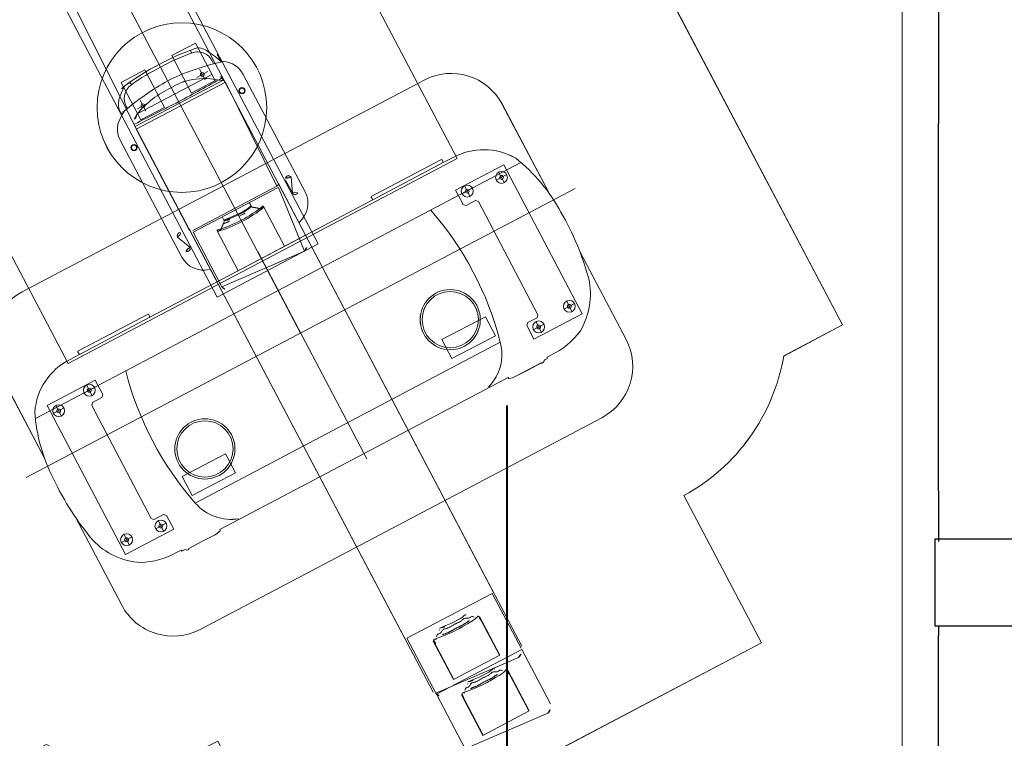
# Model space of a CAD drawing. Header units: millimetres. Extents: x 6612729504 to 6612744462, y 5733542327 to 5733549367.
# Tile 30 of 109: x 6612736187 to 6612736595, y 5733544237 to 5733544535. Entities that reach past the tile are written whole.
import ezdxf

# ---------------------------------------------------------------- set-up
doc = ezdxf.new("R2010")
doc.units = ezdxf.units.MM
doc.header["$MEASUREMENT"] = 0
for name, color, linetype in [('!!!!_SCIANY GRUBE', 7, 'Continuous'), ('_ATECHN-MEBLE', 7, 'Continuous'), ('inw_słupy STAL', 7, 'Continuous')]:
    doc.layers.add(name, color=color, linetype=linetype)

msp = doc.modelspace()

# ---------------------------------------------------------------- linework, layer by layer
at = {"layer": '!!!!_SCIANY GRUBE', "color": 252, "lineweight": 30}
for p, q in [((6612736567.516485, 5733544596.844683), (6612736567.516485, 5733544491.844682)), ((6612736567.516485, 5733544339.844682), (6612736567.516485, 5733544491.844682)), ((6612736567.516485, 5733544339.844682), (6612736567.516485, 5733544318.844682)), ((6612736567.516485, 5733544283.844682), (6612736567.516485, 5733544279.844682)), ((6612736567.516485, 5733544188.844682), (6612736567.516485, 5733544279.844682))]:
    msp.add_line(p, q, dxfattribs=at)
at = {"layer": '!!!!_SCIANY GRUBE', "color": 252, "lineweight": 30, "flags": 128}
msp.add_lwpolyline([(6612736566.016485, 5733544283.844682), (6612736599.016485, 5733544283.844682), (6612736599.016485, 5733544319.844682), (6612736566.016485, 5733544319.844682)], close=True, dxfattribs=at)
msp.add_lwpolyline([(6612736566.016485, 5733544283.844682), (6612736599.016485, 5733544283.844682), (6612736599.016485, 5733544319.844682), (6612736566.016485, 5733544319.844682)], close=True, dxfattribs=at)
at = {"layer": '_ATECHN-MEBLE', "color": 252, "lineweight": 18}
for p, q in [((6612736303.470284, 5733544405.086187), (6612736152.630552, 5733544691.417317)), ((6612736443.267447, 5733544568.959079), (6612736527.843026, 5733544408.413704)), ((6612736417.081892, 5733544464.941422), (6612736189.856599, 5733544345.234892)), ((6612736417.083724, 5733544464.937943), (6612736189.856842, 5733544345.234431)), ((6612736330.919186, 5733544352.983056), (6612736285.704037, 5733544438.809832)), ((6612736330.919532, 5733544352.980722), (6612736285.705523, 5733544438.808098)), ((6612736527.843026, 5733544408.413704), (6612736503.470469, 5733544395.5742)), ((6612736462.170006, 5733544337.791273), (6612736494.24907, 5733544276.897272)), ((6612736494.24907, 5733544276.897272), (6612736397.774149, 5733544226.074118))]:
    msp.add_line(p, q, dxfattribs=at)
at = {"layer": '_ATECHN-MEBLE', "color": 252, "lineweight": 18, "flags": 128}
for points in [[(6612736025.516484, 5733544865.844683), (6612736552.516485, 5733544865.844683), (6612736552.516485, 5733544188.844682), (6612736025.516484, 5733544188.844682)], [(6612736268.10985, 5733544509.542541), (6612736258.339965, 5733544504.395748), (6612736250.186192, 5733544519.873629), (6612736259.956077, 5733544525.02042)], [(6612736268.10985, 5733544509.542541), (6612736258.339965, 5733544504.395748), (6612736250.186192, 5733544519.873629), (6612736259.956077, 5733544525.02042)], [(6612736268.10985, 5733544509.542541), (6612736258.339965, 5733544504.395748), (6612736250.186192, 5733544519.873629), (6612736259.956077, 5733544525.02042)], [(6612736229.158748, 5733544508.796334), (6612736237.312521, 5733544493.318455), (6612736247.082406, 5733544498.465247), (6612736238.928633, 5733544513.943127)], [(6612736229.158748, 5733544508.796334), (6612736237.312521, 5733544493.318455), (6612736247.082406, 5733544498.465247), (6612736238.928633, 5733544513.943127)], [(6612736229.158748, 5733544508.796334), (6612736237.312521, 5733544493.318455), (6612736247.082406, 5733544498.465247), (6612736238.928633, 5733544513.943127)], [(6612736420.041649, 5733544413.00719), (6612736400.072657, 5733544402.48749), (6612736397.097639, 5733544408.134809), (6612736397.483118, 5733544409.37858), (6612736401.347251, 5733544411.414212), (6612736401.73273, 5733544412.657984), (6612736377.063643, 5733544459.486013), (6612736375.819872, 5733544459.871492), (6612736371.95574, 5733544457.835861), (6612736370.711968, 5733544458.22134), (6612736367.58305, 5733544464.160801), (6612736387.552043, 5733544474.680501)], [(6612736420.041649, 5733544413.00719), (6612736400.072657, 5733544402.48749), (6612736397.097639, 5733544408.134809), (6612736397.483118, 5733544409.37858), (6612736401.347251, 5733544411.414212), (6612736401.73273, 5733544412.657984), (6612736377.063643, 5733544459.486013), (6612736375.819872, 5733544459.871492), (6612736371.95574, 5733544457.835861), (6612736370.711968, 5733544458.22134), (6612736367.58305, 5733544464.160801), (6612736387.552043, 5733544474.680501)], [(6612736420.041649, 5733544413.00719), (6612736400.072657, 5733544402.48749), (6612736397.097639, 5733544408.134809), (6612736397.483118, 5733544409.37858), (6612736401.347251, 5733544411.414212), (6612736401.73273, 5733544412.657984), (6612736377.063643, 5733544459.486013), (6612736375.819872, 5733544459.871492), (6612736371.95574, 5733544457.835861), (6612736370.711968, 5733544458.22134), (6612736367.58305, 5733544464.160801), (6612736387.552043, 5733544474.680501)], [(6612736379.965885, 5733544411.835625), (6612736361.988074, 5733544402.364578), (6612736366.131658, 5733544394.499286), (6612736384.109468, 5733544403.970332)], [(6612736379.967012, 5733544411.832639), (6612736361.989077, 5733544402.361831), (6612736366.132555, 5733544394.496484), (6612736384.110491, 5733544403.967291)], [(6612736231.012657, 5733544313.426392), (6612736250.981649, 5733544323.946092), (6612736248.006633, 5733544329.59341), (6612736246.762861, 5733544329.978889), (6612736242.898728, 5733544327.943258), (6612736241.654957, 5733544328.328737), (6612736216.98587, 5733544375.156768), (6612736217.371349, 5733544376.400538), (6612736221.235482, 5733544378.436171), (6612736221.620962, 5733544379.679942), (6612736218.492043, 5733544385.619403), (6612736198.52305, 5733544375.099703)], [(6612736231.012657, 5733544313.426392), (6612736250.981649, 5733544323.946092), (6612736248.006633, 5733544329.59341), (6612736246.762861, 5733544329.978889), (6612736242.898728, 5733544327.943258), (6612736241.654957, 5733544328.328737), (6612736216.98587, 5733544375.156768), (6612736217.371349, 5733544376.400538), (6612736221.235482, 5733544378.436171), (6612736221.620962, 5733544379.679942), (6612736218.492043, 5733544385.619403), (6612736198.52305, 5733544375.099703)], [(6612736231.012657, 5733544313.426392), (6612736250.981649, 5733544323.946092), (6612736248.006633, 5733544329.59341), (6612736246.762861, 5733544329.978889), (6612736242.898728, 5733544327.943258), (6612736241.654957, 5733544328.328737), (6612736216.98587, 5733544375.156768), (6612736217.371349, 5733544376.400538), (6612736221.235482, 5733544378.436171), (6612736221.620962, 5733544379.679942), (6612736218.492043, 5733544385.619403), (6612736198.52305, 5733544375.099703)], [(6612736272.360728, 5733544355.147217), (6612736254.382917, 5733544345.67617), (6612736258.526501, 5733544337.810878), (6612736276.504312, 5733544347.281924)], [(6612736272.361103, 5733544355.14566), (6612736254.383166, 5733544345.674852), (6612736258.526645, 5733544337.809505), (6612736276.504581, 5733544347.280313)]]:
    msp.add_lwpolyline(points, close=True, dxfattribs=at)
for points in [[(6612736107.051344, 5733544777.925919, -0.1590225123), (6612736176.950421, 5733544789.663687, -0.2531049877), (6612736251.557931, 5733544740.295979), (6612736346.728783, 5733544559.648767, -0.232067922), (6612736418.891846, 5733544556.123077), (6612736443.264233, 5733544568.962906), (6612736527.841944, 5733544408.418654), (6612736503.469558, 5733544395.578826, -0.2287950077), (6612736462.169862, 5733544337.795351), (6612736494.249736, 5733544276.901775), (6612736397.77549, 5733544226.07734), (6612736301.301243, 5733544175.252904), (6612736269.22137, 5733544236.14648, -0.2287950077), (6612736198.209551, 5733544234.762149), (6612736173.837164, 5733544221.92232), (6612736089.259452, 5733544382.466572), (6612736113.631839, 5733544395.3064, -0.232067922), (6612736151.533083, 5733544456.816025), (6612736056.366182, 5733544637.465319, -0.2531049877), (6612736057.842016, 5733544726.915154, -0.1590225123)], [(6612736157.139938, 5733544682.857386, 0.0426020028), (6612736142.969589, 5733544673.999241, 0.1499134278), (6612736140.339096, 5733544670.386512, 0.2467592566), (6612736141.571527, 5733544662.347084, 0.0287724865), (6612736141.088362, 5733544661.61607, 0.2583709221), (6612736140.883396, 5733544651.775091), (6612736166.502466, 5733544603.143759, 0.2744598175), (6612736175.344301, 5733544597.720227), (6612736268.98708, 5733544419.963065), (6612736310.702336, 5733544441.938734), (6612736217.059558, 5733544619.695897, 0.2744598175), (6612736217.586985, 5733544630.05517), (6612736191.967915, 5733544678.686503, 0.2583709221), (6612736183.735894, 5733544684.082863, 0.0287724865), (6612736182.859761, 5733544684.097796, 0.2467592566), (6612736176.92642, 5733544689.660777, 0.1499134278), (6612736172.459279, 5733544689.53446, 0.0426020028)], [(6612736157.139938, 5733544682.857386, 0.0426020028), (6612736142.969589, 5733544673.999241, 0.1499134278), (6612736140.339096, 5733544670.386512, 0.2467592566), (6612736141.571527, 5733544662.347084, 0.0287724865), (6612736141.088362, 5733544661.61607, 0.2583709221), (6612736140.883396, 5733544651.775091), (6612736166.502466, 5733544603.143759, 0.2744598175), (6612736175.344301, 5733544597.720227), (6612736268.98708, 5733544419.963065), (6612736310.702336, 5733544441.938734), (6612736217.059558, 5733544619.695897, 0.2744598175), (6612736217.586985, 5733544630.05517), (6612736191.967915, 5733544678.686503, 0.2583709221), (6612736183.735894, 5733544684.082863, 0.0287724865), (6612736182.859761, 5733544684.097796, 0.2467592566), (6612736176.92642, 5733544689.660777, 0.1499134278), (6612736172.459279, 5733544689.53446, 0.0426020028)], [(6612736157.139938, 5733544682.857386, 0.0426020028), (6612736142.969589, 5733544673.999241, 0.1499134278), (6612736140.339096, 5733544670.386512, 0.2467592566), (6612736141.571527, 5733544662.347084, 0.0287724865), (6612736141.088362, 5733544661.61607, 0.2583709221), (6612736140.883396, 5733544651.775091), (6612736166.502466, 5733544603.143759, 0.2744598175), (6612736175.344301, 5733544597.720227), (6612736268.98708, 5733544419.963065), (6612736310.702336, 5733544441.938734), (6612736217.059558, 5733544619.695897, 0.2744598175), (6612736217.586985, 5733544630.05517), (6612736191.967915, 5733544678.686503, 0.2583709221), (6612736183.735894, 5733544684.082863, 0.0287724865), (6612736182.859761, 5733544684.097796, 0.2467592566), (6612736176.92642, 5733544689.660777, 0.1499134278), (6612736172.459279, 5733544689.53446, 0.0426020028)], [(6612736258.92563, 5733544447.527511), (6612736293.659318, 5733544465.825277, 0.4142135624), (6612736294.191013, 5733544467.540824), (6612736272.40661, 5733544508.893011), (6612736235.425679, 5733544489.411394), (6612736257.210083, 5733544448.059206, 0.4142135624)], [(6612736329.758615, 5733544355.174447), (6612736389.461728, 5733544386.627187), (6612736389.665617, 5733544386.270906), (6612736389.746759, 5733544386.220734), (6612736391.236121, 5733544386.544678), (6612736392.290936, 5733544387.100374, 0.412540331), (6612736392.358896, 5733544387.079643), (6612736397.75423, 5733544389.922006, 0.4229145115), (6612736397.776608, 5733544389.990332), (6612736403.131317, 5733544392.811293), (6612736403.264719, 5733544392.772488), (6612736403.345499, 5733544392.63133), (6612736403.455293, 5733544392.610837), (6612736403.91643, 5733544392.853773), (6612736404.160972, 5733544393.14813), (6612736404.319179, 5733544393.658617), (6612736404.563721, 5733544393.952972), (6612736405.635672, 5733544394.517696, 0.416285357), (6612736405.67691, 5733544394.640805), (6612736405.473307, 5733544395.062337), (6612736407.131154, 5733544395.935722, 0.1224251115), (6612736419.290368, 5733544406.044962, 0.189338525), (6612736422.804839, 5733544427.530481, 0.064399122), (6612736411.238078, 5733544455.029763, 0.1064222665), (6612736392.523492, 5733544477.387989, 0.2637495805), (6612736366.651311, 5733544477.704023), (6612736362.518525, 5733544475.592291), (6612736362.053887, 5733544476.785089), (6612736361.769835, 5733544476.891111), (6612736332.720535, 5733544461.587399), (6612736332.647345, 5733544461.293167), (6612736333.368365, 5733544460.235442), (6612736287.219975, 5733544435.923608), (6612736241.071586, 5733544411.611773), (6612736240.606982, 5733544412.804584), (6612736240.322927, 5733544412.910611), (6612736211.273628, 5733544397.606897), (6612736211.200434, 5733544397.312671), (6612736211.921426, 5733544396.254925), (6612736207.842657, 5733544394.040657, 0.2637495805), (6612736193.472295, 5733544372.524098, 0.1064222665), (6612736201.328722, 5733544344.445591, 0.064399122), (6612736217.467361, 5733544319.35486, 0.189338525), (6612736237.174815, 5733544310.103085, 0.1224251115), (6612736252.388487, 5733544314.414393), (6612736254.046335, 5733544315.287779), (6612736254.278849, 5733544314.881477, 0.416285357), (6612736254.403703, 5733544314.845868), (6612736255.475654, 5733544315.410592), (6612736255.856711, 5733544315.445815), (6612736256.367199, 5733544315.287609), (6612736256.748259, 5733544315.322829), (6612736257.209395, 5733544315.565765), (6612736257.254584, 5733544315.667906), (6612736257.183847, 5733544315.814355), (6612736257.227284, 5733544315.946321), (6612736262.581993, 5733544318.767282, 0.4229145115), (6612736262.650999, 5733544318.747099), (6612736268.046333, 5733544321.589461, 0.412540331), (6612736268.067668, 5733544321.657235), (6612736269.122482, 5733544322.212931), (6612736270.231903, 5733544323.258074), (6612736270.236411, 5733544323.353369), (6612736270.057873, 5733544323.723004)], [(6612736329.758615, 5733544355.174447), (6612736389.461728, 5733544386.627187), (6612736389.665617, 5733544386.270906), (6612736389.746759, 5733544386.220734), (6612736391.236121, 5733544386.544678), (6612736392.290936, 5733544387.100374, 0.412540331), (6612736392.358896, 5733544387.079643), (6612736397.75423, 5733544389.922006, 0.4229145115), (6612736397.776608, 5733544389.990332), (6612736403.131317, 5733544392.811293), (6612736403.264719, 5733544392.772488), (6612736403.345499, 5733544392.63133), (6612736403.455293, 5733544392.610837), (6612736403.91643, 5733544392.853773), (6612736404.160972, 5733544393.14813), (6612736404.319179, 5733544393.658617), (6612736404.563721, 5733544393.952972), (6612736405.635672, 5733544394.517696, 0.416285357), (6612736405.67691, 5733544394.640805), (6612736405.473307, 5733544395.062337), (6612736407.131154, 5733544395.935722, 0.1224251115), (6612736419.290368, 5733544406.044962, 0.189338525), (6612736422.804839, 5733544427.530481, 0.064399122), (6612736411.238078, 5733544455.029763, 0.1064222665), (6612736392.523492, 5733544477.387989, 0.2637495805), (6612736366.651311, 5733544477.704023), (6612736362.518525, 5733544475.592291), (6612736362.053887, 5733544476.785089), (6612736361.769835, 5733544476.891111), (6612736332.720535, 5733544461.587399), (6612736332.647345, 5733544461.293167), (6612736333.368365, 5733544460.235442), (6612736287.219975, 5733544435.923608), (6612736241.071586, 5733544411.611773), (6612736240.606982, 5733544412.804584), (6612736240.322927, 5733544412.910611), (6612736211.273628, 5733544397.606897), (6612736211.200434, 5733544397.312671), (6612736211.921426, 5733544396.254925), (6612736207.842657, 5733544394.040657, 0.2637495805), (6612736193.472295, 5733544372.524098, 0.1064222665), (6612736201.328722, 5733544344.445591, 0.064399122), (6612736217.467361, 5733544319.35486, 0.189338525), (6612736237.174815, 5733544310.103085, 0.1224251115), (6612736252.388487, 5733544314.414393), (6612736254.046335, 5733544315.287779), (6612736254.278849, 5733544314.881477, 0.416285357), (6612736254.403703, 5733544314.845868), (6612736255.475654, 5733544315.410592), (6612736255.856711, 5733544315.445815), (6612736256.367199, 5733544315.287609), (6612736256.748259, 5733544315.322829), (6612736257.209395, 5733544315.565765), (6612736257.254584, 5733544315.667906), (6612736257.183847, 5733544315.814355), (6612736257.227284, 5733544315.946321), (6612736262.581993, 5733544318.767282, 0.4229145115), (6612736262.650999, 5733544318.747099), (6612736268.046333, 5733544321.589461, 0.412540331), (6612736268.067668, 5733544321.657235), (6612736269.122482, 5733544322.212931), (6612736270.231903, 5733544323.258074), (6612736270.236411, 5733544323.353369), (6612736270.057873, 5733544323.723004)], [(6612736268.067668, 5733544321.657235), (6612736269.122482, 5733544322.212931), (6612736270.231903, 5733544323.258074), (6612736270.236411, 5733544323.353369), (6612736270.057873, 5733544323.723004), (6612736329.758615, 5733544355.174447), (6612736389.461728, 5733544386.627187), (6612736389.665617, 5733544386.270906), (6612736389.746759, 5733544386.220734), (6612736391.236121, 5733544386.544678), (6612736392.290936, 5733544387.100374, 0.412540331), (6612736392.358896, 5733544387.079643), (6612736397.75423, 5733544389.922006, 0.4229145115), (6612736397.776608, 5733544389.990332), (6612736403.131317, 5733544392.811293), (6612736403.264719, 5733544392.772488), (6612736403.345499, 5733544392.63133), (6612736403.455293, 5733544392.610837), (6612736403.91643, 5733544392.853773), (6612736404.160972, 5733544393.14813), (6612736404.319179, 5733544393.658617), (6612736404.563721, 5733544393.952972), (6612736405.635672, 5733544394.517696, 0.4162853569), (6612736405.67691, 5733544394.640805), (6612736405.473307, 5733544395.062337), (6612736407.131154, 5733544395.935722, 0.1224251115), (6612736419.290368, 5733544406.044962, 0.189338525), (6612736422.804839, 5733544427.530481, 0.064399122), (6612736411.238078, 5733544455.029763, 0.1064222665), (6612736392.523492, 5733544477.387989, 0.2637495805), (6612736366.651311, 5733544477.704023), (6612736362.518525, 5733544475.592291), (6612736362.053887, 5733544476.785089), (6612736361.769835, 5733544476.891111), (6612736332.720535, 5733544461.587399), (6612736332.647345, 5733544461.293167), (6612736333.368365, 5733544460.235442), (6612736287.219975, 5733544435.923608), (6612736241.071586, 5733544411.611773), (6612736240.606982, 5733544412.804584), (6612736240.322927, 5733544412.910611), (6612736211.273628, 5733544397.606897), (6612736211.200434, 5733544397.312671), (6612736211.921426, 5733544396.254925), (6612736207.842657, 5733544394.040657, 0.2637495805), (6612736193.472295, 5733544372.524098, 0.1064222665), (6612736201.328722, 5733544344.445591, 0.064399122), (6612736217.467361, 5733544319.35486, 0.189338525), (6612736237.174815, 5733544310.103085, 0.1224251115), (6612736252.388487, 5733544314.414393), (6612736254.046335, 5733544315.287779), (6612736254.278849, 5733544314.881477, 0.4162853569), (6612736254.403703, 5733544314.845868), (6612736255.475654, 5733544315.410592), (6612736255.856711, 5733544315.445815), (6612736256.367199, 5733544315.287609), (6612736256.748259, 5733544315.322829), (6612736257.209395, 5733544315.565765), (6612736257.254584, 5733544315.667906), (6612736257.183847, 5733544315.814355), (6612736257.227284, 5733544315.946321), (6612736262.581993, 5733544318.767282, 0.4229145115), (6612736262.650999, 5733544318.747099), (6612736268.046333, 5733544321.589461, 0.412540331)], [(6612736329.75899, 5733544355.172129), (6612736389.462521, 5733544386.624075), (6612736389.666405, 5733544386.267792), (6612736389.747547, 5733544386.217618), (6612736391.236913, 5733544386.541543), (6612736392.291734, 5733544387.097224, 0.412540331), (6612736392.359694, 5733544387.076492), (6612736397.755066, 5733544389.918783, 0.4229145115), (6612736397.777445, 5733544389.987109), (6612736403.132191, 5733544392.807999), (6612736403.265593, 5733544392.769192), (6612736403.346371, 5733544392.628034), (6612736403.456164, 5733544392.607539), (6612736403.917305, 5733544392.850469), (6612736404.161851, 5733544393.144823), (6612736404.320065, 5733544393.655308), (6612736404.56461, 5733544393.949659), (6612736405.636569, 5733544394.514369, 0.416285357), (6612736405.677809, 5733544394.637478), (6612736405.474211, 5733544395.059012), (6612736407.132071, 5733544395.932375, 0.1224251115), (6612736419.291418, 5733544406.041453, 0.189338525), (6612736422.806175, 5733544427.526926, 0.064399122), (6612736411.239779, 5733544455.026361, 0.1064222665), (6612736392.52549, 5733544477.384836, 0.2637495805), (6612736366.653314, 5733544477.701215), (6612736362.520499, 5733544475.589537), (6612736362.055878, 5733544476.782341), (6612736361.771826, 5733544476.888368), (6612736332.722323, 5733544461.58504), (6612736332.649129, 5733544461.29081), (6612736333.370135, 5733544460.233075), (6612736287.221422, 5733544435.921854), (6612736241.07271, 5733544411.610633), (6612736240.608123, 5733544412.80345), (6612736240.324069, 5733544412.909481), (6612736211.274567, 5733544397.606153), (6612736211.201368, 5733544397.311927), (6612736211.922346, 5733544396.254171), (6612736207.843548, 5733544394.039957, 0.2637495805), (6612736193.472899, 5733544372.52359, 0.1064222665), (6612736201.328954, 5733544344.444979, 0.064399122), (6612736217.46726, 5733544319.354033, 0.189338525), (6612736237.174591, 5733544310.101995, 0.1224251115), (6612736252.388321, 5733544314.413102), (6612736254.04618, 5733544315.286466), (6612736254.278687, 5733544314.880161, 0.416285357), (6612736254.403542, 5733544314.844551), (6612736255.4755, 5733544315.40926), (6612736255.856559, 5733544315.444478), (6612736256.367043, 5733544315.286264), (6612736256.748103, 5733544315.321481), (6612736257.209244, 5733544315.56441), (6612736257.254434, 5733544315.66655), (6612736257.1837, 5733544315.813), (6612736257.227138, 5733544315.944966), (6612736262.581884, 5733544318.765856, 0.4229145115), (6612736262.650889, 5733544318.745671), (6612736268.046261, 5733544321.587962, 0.412540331), (6612736268.067597, 5733544321.655736), (6612736269.122418, 5733544322.211418), (6612736270.231853, 5733544323.256545), (6612736270.236362, 5733544323.35184), (6612736270.05783, 5733544323.721478)], [(6612736329.75899, 5733544355.172129), (6612736389.462521, 5733544386.624075), (6612736389.666405, 5733544386.267792), (6612736389.747547, 5733544386.217618), (6612736391.236913, 5733544386.541543), (6612736392.291734, 5733544387.097224, 0.412540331), (6612736392.359694, 5733544387.076492), (6612736397.755066, 5733544389.918783, 0.4229145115), (6612736397.777445, 5733544389.987109), (6612736403.132191, 5733544392.807999), (6612736403.265593, 5733544392.769192), (6612736403.346371, 5733544392.628034), (6612736403.456164, 5733544392.607539), (6612736403.917305, 5733544392.850469), (6612736404.161851, 5733544393.144823), (6612736404.320065, 5733544393.655308), (6612736404.56461, 5733544393.949659), (6612736405.636569, 5733544394.514369, 0.416285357), (6612736405.677809, 5733544394.637478), (6612736405.474211, 5733544395.059012), (6612736407.132071, 5733544395.932375, 0.1224251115), (6612736419.291418, 5733544406.041453, 0.189338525), (6612736422.806175, 5733544427.526926, 0.064399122), (6612736411.239779, 5733544455.026361, 0.1064222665), (6612736392.52549, 5733544477.384836, 0.2637495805), (6612736366.653314, 5733544477.701215), (6612736362.520499, 5733544475.589537), (6612736362.055878, 5733544476.782341), (6612736361.771826, 5733544476.888368), (6612736332.722323, 5733544461.58504), (6612736332.649129, 5733544461.29081), (6612736333.370135, 5733544460.233075), (6612736287.221422, 5733544435.921854), (6612736241.07271, 5733544411.610633), (6612736240.608123, 5733544412.80345), (6612736240.324069, 5733544412.909481), (6612736211.274567, 5733544397.606153), (6612736211.201368, 5733544397.311927), (6612736211.922346, 5733544396.254171), (6612736207.843548, 5733544394.039957, 0.2637495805), (6612736193.472899, 5733544372.52359, 0.1064222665), (6612736201.328954, 5733544344.444979, 0.064399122), (6612736217.46726, 5733544319.354033, 0.189338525), (6612736237.174591, 5733544310.101995, 0.1224251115), (6612736252.388321, 5733544314.413102), (6612736254.04618, 5733544315.286466), (6612736254.278687, 5733544314.880161, 0.416285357), (6612736254.403542, 5733544314.844551), (6612736255.4755, 5733544315.40926), (6612736255.856559, 5733544315.444478), (6612736256.367043, 5733544315.286264), (6612736256.748103, 5733544315.321481), (6612736257.209244, 5733544315.56441), (6612736257.254434, 5733544315.66655), (6612736257.1837, 5733544315.813), (6612736257.227138, 5733544315.944966), (6612736262.581884, 5733544318.765856, 0.4229145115), (6612736262.650889, 5733544318.745671), (6612736268.046261, 5733544321.587962, 0.412540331), (6612736268.067597, 5733544321.655736), (6612736269.122418, 5733544322.211418), (6612736270.231853, 5733544323.256545), (6612736270.236362, 5733544323.35184), (6612736270.05783, 5733544323.721478)], [(6612736268.067597, 5733544321.655736), (6612736269.122418, 5733544322.211418), (6612736270.231853, 5733544323.256545), (6612736270.236362, 5733544323.35184), (6612736270.05783, 5733544323.721478), (6612736329.75899, 5733544355.172129), (6612736389.462521, 5733544386.624075), (6612736389.666405, 5733544386.267792), (6612736389.747547, 5733544386.217618), (6612736391.236913, 5733544386.541543), (6612736392.291734, 5733544387.097224, 0.412540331), (6612736392.359694, 5733544387.076492), (6612736397.755066, 5733544389.918783, 0.4229145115), (6612736397.777445, 5733544389.987109), (6612736403.132191, 5733544392.807999), (6612736403.265593, 5733544392.769192), (6612736403.346371, 5733544392.628034), (6612736403.456164, 5733544392.607539), (6612736403.917305, 5733544392.850469), (6612736404.161851, 5733544393.144823), (6612736404.320065, 5733544393.655308), (6612736404.56461, 5733544393.949659), (6612736405.636569, 5733544394.514369, 0.4162853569), (6612736405.677809, 5733544394.637478), (6612736405.474211, 5733544395.059012), (6612736407.132071, 5733544395.932375, 0.1224251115), (6612736419.291418, 5733544406.041453, 0.189338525), (6612736422.806175, 5733544427.526926, 0.064399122), (6612736411.239779, 5733544455.026361, 0.1064222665), (6612736392.52549, 5733544477.384836, 0.2637495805), (6612736366.653314, 5733544477.701215), (6612736362.520499, 5733544475.589537), (6612736362.055878, 5733544476.782341), (6612736361.771826, 5733544476.888368), (6612736332.722323, 5733544461.58504), (6612736332.649129, 5733544461.29081), (6612736333.370135, 5733544460.233075), (6612736287.221422, 5733544435.921854), (6612736241.07271, 5733544411.610633), (6612736240.608123, 5733544412.80345), (6612736240.324069, 5733544412.909481), (6612736211.274567, 5733544397.606153), (6612736211.201368, 5733544397.311927), (6612736211.922346, 5733544396.254171), (6612736207.843548, 5733544394.039957, 0.2637495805), (6612736193.472899, 5733544372.52359, 0.1064222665), (6612736201.328954, 5733544344.444979, 0.064399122), (6612736217.46726, 5733544319.354033, 0.189338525), (6612736237.174591, 5733544310.101995, 0.1224251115), (6612736252.388321, 5733544314.413102), (6612736254.04618, 5733544315.286466), (6612736254.278687, 5733544314.880161, 0.4162853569), (6612736254.403542, 5733544314.844551), (6612736255.4755, 5733544315.40926), (6612736255.856559, 5733544315.444478), (6612736256.367043, 5733544315.286264), (6612736256.748103, 5733544315.321481), (6612736257.209244, 5733544315.56441), (6612736257.254434, 5733544315.66655), (6612736257.1837, 5733544315.813), (6612736257.227138, 5733544315.944966), (6612736262.581884, 5733544318.765856, 0.4229145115), (6612736262.650889, 5733544318.745671), (6612736268.046261, 5733544321.587962, 0.412540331)], [(6612736297.272622, 5733544468.343944), (6612736300.069057, 5733544463.035789, 1), (6612736302.316283, 5733544464.219669), (6612736299.519848, 5733544469.527824, 1)], [(6612736297.2745, 5733544468.342056), (6612736300.070865, 5733544463.033864, 1), (6612736302.318107, 5733544464.217715), (6612736299.521742, 5733544469.525908, 1)], [(6612736294.120399, 5733544465.341054), (6612736259.064224, 5733544446.8734, 0.3891821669), (6612736259.007834, 5733544446.659216), (6612736270.847117, 5733544424.185327, 0.2591009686), (6612736274.578638, 5733544422.908708), (6612736305.110779, 5733544438.993092, 0.2591009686), (6612736306.168217, 5733544442.792542), (6612736294.328934, 5733544465.266432, 0.3891821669)], [(6612736288.322291, 5733544457.192871, -0.0480940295), (6612736279.179747, 5733544451.195635, -0.0480940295), (6612736269.063261, 5733544447.04718), (6612736269.145763, 5733544447.090652), (6612736269.228121, 5733544447.134113), (6612736269.31038, 5733544447.177657), (6612736269.392585, 5733544447.221373), (6612736269.474781, 5733544447.265354), (6612736269.557016, 5733544447.309692), (6612736269.639334, 5733544447.354478), (6612736269.721781, 5733544447.399803), (6612736269.804401, 5733544447.44576), (6612736269.887229, 5733544447.492448), (6612736269.969832, 5733544447.540233), (6612736270.051244, 5733544447.58979), (6612736270.130462, 5733544447.641817), (6612736270.206486, 5733544447.697006), (6612736270.278317, 5733544447.756052), (6612736270.344955, 5733544447.81965), (6612736270.405455, 5733544447.888451), (6612736270.459816, 5733544447.962371), (6612736270.508837, 5733544448.040706), (6612736270.553337, 5733544448.122735), (6612736270.594137, 5733544448.207734), (6612736270.632057, 5733544448.294983), (6612736270.667919, 5733544448.383759), (6612736270.702543, 5733544448.473338), (6612736270.736749, 5733544448.563001), (6612736270.771156, 5733544448.652206), (6612736270.805857, 5733544448.740903), (6612736270.840855, 5733544448.829113), (6612736270.876157, 5733544448.916861), (6612736270.911768, 5733544449.004169), (6612736270.947692, 5733544449.091065), (6612736270.983936, 5733544449.177571), (6612736271.020504, 5733544449.263712), (6612736271.057401, 5733544449.34951), (6612736271.094633, 5733544449.434992), (6612736271.132204, 5733544449.520181), (6612736271.170121, 5733544449.6051), (6612736271.208388, 5733544449.689774), (6612736271.247011, 5733544449.774227), (6612736271.285994, 5733544449.858484), (6612736271.325342, 5733544449.942569), (6612736271.365063, 5733544450.026505), (6612736271.405159, 5733544450.110317), (6612736271.445636, 5733544450.194029), (6612736271.4865, 5733544450.277665), (6612736271.527691, 5733544450.361277), (6612736271.568916, 5733544450.445012), (6612736271.609826, 5733544450.529043), (6612736271.650075, 5733544450.613543), (6612736271.689316, 5733544450.69868), (6612736271.7272, 5733544450.784628), (6612736271.763372, 5733544450.871559), (6612736271.796633, 5733544450.959693), (6612736271.824167, 5733544451.049344), (6612736271.842985, 5733544451.140837), (6612736271.850555, 5733544451.234209), (6612736271.846757, 5733544451.327995), (6612736271.832512, 5733544451.420474), (6612736271.811672, 5733544451.511742, 0.0583948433), (6612736277.97392, 5733544453.484592, 0.0583948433), (6612736283.085937, 5733544457.451042), (6612736283.149422, 5733544457.38224), (6612736283.217634, 5733544457.318193), (6612736283.292834, 5733544457.262021), (6612736283.374123, 5733544457.21546), (6612736283.460221, 5733544457.179237), (6612736283.54973, 5733544457.151245), (6612736283.641226, 5733544457.128833), (6612736283.733377, 5733544457.109503), (6612736283.825686, 5733544457.09214), (6612736283.918093, 5733544457.076355), (6612736284.010543, 5733544457.061762), (6612736284.102983, 5733544457.047979), (6612736284.195354, 5733544457.034623), (6612736284.287606, 5733544457.02131), (6612736284.379693, 5733544457.007712), (6612736284.471623, 5733544456.993753), (6612736284.563421, 5733544456.979424), (6612736284.655108, 5733544456.964712), (6612736284.746708, 5733544456.949612), (6612736284.838243, 5733544456.934113), (6612736284.929736, 5733544456.918203), (6612736285.021211, 5733544456.901877), (6612736285.112689, 5733544456.885123), (6612736285.204194, 5733544456.867933), (6612736285.295749, 5733544456.850296), (6612736285.387376, 5733544456.832205), (6612736285.479098, 5733544456.813648), (6612736285.570939, 5733544456.794617), (6612736285.66292, 5733544456.775103), (6612736285.755066, 5733544456.755095), (6612736285.847398, 5733544456.734586), (6612736285.939939, 5733544456.713564), (6612736286.032714, 5733544456.692022), (6612736286.125744, 5733544456.66995), (6612736286.219034, 5733544456.647452), (6612736286.312494, 5733544456.625347), (6612736286.405991, 5733544456.604718), (6612736286.499392, 5733544456.58665), (6612736286.592567, 5733544456.572228), (6612736286.685385, 5733544456.562539), (6612736286.777712, 5733544456.558666), (6612736286.869419, 5733544456.561696), (6612736286.960376, 5733544456.572681), (6612736287.050512, 5733544456.591673), (6612736287.139832, 5733544456.617521), (6612736287.228342, 5733544456.64901), (6612736287.31605, 5733544456.68492), (6612736287.402963, 5733544456.724035), (6612736287.489087, 5733544456.765137), (6612736287.574433, 5733544456.807043), (6612736287.65906, 5733544456.849193), (6612736287.743068, 5733544456.891556), (6612736287.826557, 5733544456.934117), (6612736287.90963, 5733544456.976864), (6612736287.992387, 5733544457.019781), (6612736288.07493, 5733544457.062855), (6612736288.157362, 5733544457.10607), (6612736288.239781, 5733544457.149413)], [(6612736252.578782, 5733544444.798393, -1), (6612736254.826009, 5733544445.982274), (6612736257.622444, 5733544440.674119, -1), (6612736255.375217, 5733544439.490238)], [(6612736252.580347, 5733544444.7971, -1), (6612736254.827589, 5733544445.980951), (6612736257.623955, 5733544440.672759, -1), (6612736255.376712, 5733544439.488908)], [(6612736394.749081, 5733544274.64414), (6612736382.822665, 5733544297.283427, 0.1542522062), (6612736382.70364, 5733544297.40419), (6612736347.469122, 5733544278.842586, 0.1542522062), (6612736347.501405, 5733544278.676126), (6612736359.42782, 5733544256.036839, 0.3026562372), (6612736363.15934, 5733544254.76022), (6612736393.691643, 5733544270.844689, 0.3026562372)], [(6612736406.890707, 5733544251.601574), (6612736395.051112, 5733544274.07533, 0.1542522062), (6612736394.932085, 5733544274.196091), (6612736359.697814, 5733544255.634018, 0.1542522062), (6612736359.730099, 5733544255.46756), (6612736371.569694, 5733544232.993804, 0.3026562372), (6612736375.30123, 5733544231.717235), (6612736405.83332, 5733544247.80211, 0.3026562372)]]:
    msp.add_lwpolyline(points, format="xyb", close=True, dxfattribs=at)
for points in [[(6612736272.260303, 5733544508.815937), (6612736184.173517, 5733544676.026449, 0.3009040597), (6612736179.256834, 5733544678.721172, 0.1141031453), (6612736162.20127, 5733544673.249725, 0.1141031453), (6612736148.043342, 5733544662.27785, 0.3009040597), (6612736147.485201, 5733544656.69898), (6612736235.571986, 5733544489.488469)], [(6612736270.639595, 5733544517.493502, 0.2467592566), (6612736264.70618, 5733544523.056403, 0.1499134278), (6612736260.23904, 5733544522.930027, 0.0426020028), (6612736244.919788, 5733544516.252749, 0.0426020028), (6612736230.749557, 5733544507.394416, 0.1499134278), (6612736228.119112, 5733544503.781652, 0.2467592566), (6612736229.35165, 5733544495.742241)], [(6612736270.642125, 5733544517.491968, 0.2467592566), (6612736264.708784, 5733544523.054949, 0.1499134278), (6612736260.241644, 5733544522.928632, 0.0426020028), (6612736244.922302, 5733544516.251557, 0.0426020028), (6612736230.751953, 5733544507.393413, 0.1499134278), (6612736228.121461, 5733544503.780684, 0.2467592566), (6612736229.353892, 5733544495.741256)], [(6612736258.387031, 5733544520.979137, 0.0360386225), (6612736245.496407, 5733544515.158221, 0.0360386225), (6612736233.405868, 5733544507.818593)], [(6612736258.389607, 5733544520.977766, 0.0360386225), (6612736245.498906, 5733544515.157022, 0.0360386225), (6612736233.40827, 5733544507.817554)], [(6612736267.335623, 5733544516.772172, 0.417941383), (6612736258.353176, 5733544520.966691)], [(6612736267.338144, 5733544516.770682, 0.417941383), (6612736258.355753, 5733544520.965321)], [(6612736302.814732, 5733544450.84164, 0.0022326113), (6612736303.184009, 5733544451.171781, 0.3429999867), (6612736305.367536, 5733544463.451336), (6612736279.74782, 5733544512.08233, 0.2583709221), (6612736271.515728, 5733544517.47858, 0.0867832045), (6612736268.903093, 5733544517.220204, 0.0449682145), (6612736248.479487, 5733544509.495777, 0.0449682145), (6612736230.55906, 5733544497.019852, 0.0867832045), (6612736228.868493, 5733544495.01122, 0.2583709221), (6612736228.663659, 5733544485.170239), (6612736254.283376, 5733544436.539246, 0.3429999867), (6612736265.645632, 5733544431.395863, 0.0022326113), (6612736266.126743, 5733544431.513721)], [(6612736302.816378, 5733544450.839678, 0.0022326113), (6612736303.185658, 5733544451.169815, 0.3429999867), (6612736305.369349, 5733544463.449342), (6612736279.750278, 5733544512.080675, 0.2583709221), (6612736271.518258, 5733544517.477035, 0.0867832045), (6612736268.905621, 5733544517.218694, 0.0449682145), (6612736248.481913, 5733544509.494538, 0.0449682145), (6612736230.561319, 5733544497.01885, 0.0867832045), (6612736228.870726, 5733544495.010242, 0.2583709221), (6612736228.665761, 5733544485.169264), (6612736254.284831, 5733544436.53793, 0.3429999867), (6612736265.647019, 5733544431.394396, 0.0022326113), (6612736266.128133, 5733544431.512248)], [(6612736406.322991, 5733544463.001289), (6612736386.986145, 5733544499.704076, 0.4142135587), (6612736354.566235, 5733544509.751434), (6612736188.253428, 5733544422.13474, 0.4142135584), (6612736178.206068, 5733544389.714829), (6612736197.541142, 5733544353.011108)], [(6612736406.324799, 5733544462.997952), (6612736386.98844, 5733544499.700996, 0.4142135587), (6612736354.568663, 5733544509.748786), (6612736188.254691, 5733544422.134301, 0.4142135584), (6612736178.206902, 5733544389.714523), (6612736197.541488, 5733544353.010546)], [(6612736271.953459, 5733544509.422172, 0.3009040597), (6612736267.036739, 5733544512.11683, 0.1141031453), (6612736249.981248, 5733544506.645156, 0.1141031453), (6612736235.823464, 5733544495.673093, 0.3009040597), (6612736235.265398, 5733544490.094216)], [(6612736271.955882, 5733544509.420621, 0.3009040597), (6612736267.039199, 5733544512.115344, 0.1141031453), (6612736249.983635, 5733544506.643897, 0.1141031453), (6612736235.825706, 5733544495.672022, 0.3009040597), (6612736235.267566, 5733544490.093153)], [(6612736233.435278, 5733544507.839477, 0.417941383), (6612736231.814993, 5733544498.05924)], [(6612736233.43768, 5733544507.838437, 0.417941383), (6612736231.817266, 5733544498.058223)], [(6612736234.762131, 5733544491.551378, 0.0036906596), (6612736253.043382, 5733544500.832657, 0.0036906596), (6612736271.036282, 5733544510.661279)], [(6612736234.764318, 5733544491.550322, 0.0036906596), (6612736253.045691, 5733544500.831357, 0.0036906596), (6612736271.038721, 5733544510.659739)], [(6612736394.991159, 5733544275.505266, 0.3229496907), (6612736395.020952, 5733544275.716867), (6612736272.227594, 5733544508.801533)], [(6612736383.289749, 5733544297.712954, 0.3229496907), (6612736383.319546, 5733544297.924555), (6612736272.23001, 5733544508.799978)], [(6612736235.599954, 5733544489.505407), (6612736358.393312, 5733544256.420742, 0.3229496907), (6612736358.584677, 5733544256.32565)], [(6612736235.602113, 5733544489.504339), (6612736346.691648, 5733544278.628915, 0.3229496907), (6612736346.883012, 5733544278.533822)], [(6612736277.59549, 5733544430.850897), (6612736268.774348, 5733544447.595608, 0.0480940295), (6612736278.890835, 5733544451.744062, 0.0480940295), (6612736288.033379, 5733544457.741299), (6612736296.854522, 5733544440.996588)], [(6612736271.667015, 5733544451.791926, 0.0580881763), (6612736277.724132, 5733544453.958754, 0.0580881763), (6612736282.936669, 5733544457.728799)], [(6612736278.030664, 5733544453.376072, 0.0245284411), (6612736284.375229, 5733544457.007861)], [(6612736381.295104, 5733544382.72109, 0.2636011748), (6612736386.146829, 5733544401.236835, 0.1181647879), (6612736357.335675, 5733544455.92577)], [(6612736381.295845, 5733544382.718086, 0.2636011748), (6612736386.147815, 5733544401.233767, 0.1181647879), (6612736357.337388, 5733544455.923085)], [(6612736271.448038, 5733544450.197794, 0.0245284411), (6612736278.031329, 5733544453.376422)], [(6612736210.248605, 5733544328.888563), (6612736229.427542, 5733544292.481236, 0.4142277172), (6612736261.847993, 5733544282.432851), (6612736428.165498, 5733544370.05202, 0.414199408), (6612736438.212316, 5733544402.472957), (6612736419.03162, 5733544438.879357)], [(6612736210.248631, 5733544328.887832), (6612736229.427084, 5733544292.480249, 0.4142277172), (6612736261.847401, 5733544282.431434), (6612736428.16607, 5733544370.048394, 0.414199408), (6612736438.213319, 5733544402.469197), (6612736419.033107, 5733544438.875853)], [(6612736231.07933, 5733544389.411569, 0.1181647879), (6612736259.890485, 5733544334.722632, 0.2636011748), (6612736277.904875, 5733544328.253185)], [(6612736231.08016, 5733544389.410561, 0.1181647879), (6612736259.890587, 5733544334.721242, 0.2636011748), (6612736277.904892, 5733544328.251554)], [(6612736358.474765, 5733544278.283367, 0.0987777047), (6612736361.754471, 5733544279.094316, 0.0023035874), (6612736368.183908, 5733544282.243516, 0.0023035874), (6612736374.417192, 5733544285.76506, 0.0987777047), (6612736376.940784, 5733544288.011298)], [(6612736360.988188, 5733544282.948879, 0.078113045), (6612736366.721647, 5733544285.019246, 0.078113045), (6612736371.671594, 5733544288.576917)], [(6612736371.780766, 5733544288.455873, 0.1467775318), (6612736372.584803, 5733544288.130633)], [(6612736360.839799, 5733544281.943345, 0.1467775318), (6612736361.026275, 5733544282.790388)], [(6612736370.176433, 5733544256.07535, 0.0987777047), (6612736373.456128, 5733544256.886343, 0.0023035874), (6612736379.885523, 5733544260.035627, 0.0023035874), (6612736386.11876, 5733544263.557255, 0.0987777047), (6612736388.642323, 5733544265.803527)], [(6612736372.689794, 5733544260.740896, 0.078113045), (6612736378.423226, 5733544262.811338, 0.078113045), (6612736383.373125, 5733544266.369075)], [(6612736383.482299, 5733544266.248033, 0.1467775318), (6612736384.28634, 5733544265.922804)], [(6612736372.541418, 5733544259.735359, 0.1467775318), (6612736372.727882, 5733544260.582405)]]:
    msp.add_lwpolyline(points, format="xyb", dxfattribs=at)
for points in [[(6612736131.634828, 5733544536.022652), (6612736207.261786, 5733544392.468597), (6612736368.283515, 5733544477.297854), (6612736292.656557, 5733544620.851908)], [(6612736131.637605, 5733544536.022964), (6612736207.262656, 5733544392.467906), (6612736368.285512, 5733544477.295024), (6612736292.66046, 5733544620.850082)], [(6612736258.282154, 5733544520.940536), (6612736257.855965, 5733544522.090388)], [(6612736258.284731, 5733544520.939167), (6612736257.858557, 5733544522.089025)], [(6612736266.662281, 5733544512.083812), (6612736236.062456, 5733544495.963252)], [(6612736266.664741, 5733544512.082331), (6612736236.064701, 5733544495.962177)], [(6612736265.064672, 5733544513.253208), (6612736260.570187, 5733544510.885507)], [(6612736264.00128, 5733544509.822116), (6612736261.633578, 5733544514.3166)], [(6612736233.497012, 5733544507.88326), (6612736232.789698, 5733544508.885011)], [(6612736233.499415, 5733544507.882219), (6612736232.792114, 5733544508.88398)], [(6612736271.690275, 5733544509.921742), (6612736235.002215, 5733544490.593787)], [(6612736271.692705, 5733544509.920195), (6612736235.004389, 5733544490.592727)], [(6612736235.974388, 5733544497.928397), (6612736240.468872, 5733544500.2961)], [(6612736239.405481, 5733544496.865006), (6612736237.037779, 5733544501.35949)], [(6612736394.710011, 5733544475.615269), (6612736193.702606, 5733544369.720812)], [(6612736394.711985, 5733544475.612087), (6612736193.703175, 5733544369.7203)], [(6612736362.520914, 5733544475.59355), (6612736333.370754, 5733544460.2367)], [(6612736362.522888, 5733544475.590796), (6612736333.372524, 5733544460.234334)], [(6612736388.890261, 5733544470.65657), (6612736384.395776, 5733544468.288869)], [(6612736387.826869, 5733544467.225478), (6612736385.459167, 5733544471.719962)], [(6612736305.569214, 5733544445.587383), (6612736294.336776, 5733544466.909329)], [(6612736374.696465, 5733544464.987694), (6612736370.201981, 5733544462.619992)], [(6612736373.633074, 5733544461.556601), (6612736371.265371, 5733544466.051085)], [(6612736282.229444, 5733544459.076878), (6612736283.085937, 5733544457.451042)], [(6612736270.95518, 5733544453.137576), (6612736271.811672, 5733544451.511742)], [(6612736305.569164, 5733544445.587476), (6612736268.880848, 5733544426.260008), (6612736257.648458, 5733544447.581861)], [(6612736415.931678, 5733544413.875597), (6612736413.563976, 5733544418.370082)], [(6612736416.995069, 5733544417.30669), (6612736412.500585, 5733544414.938989)], [(6612736241.073975, 5733544411.613032), (6612736211.923815, 5733544396.256184)], [(6612736241.075099, 5733544411.611892), (6612736211.924735, 5733544396.255429)], [(6612736403.229348, 5733544405.375549), (6612736400.861646, 5733544409.870033)], [(6612736404.292739, 5733544408.806643), (6612736399.798255, 5733544406.43894)], [(6612736386.146829, 5733544401.236835), (6612736259.890485, 5733544334.722632)], [(6612736386.147815, 5733544401.233767), (6612736259.890587, 5733544334.721242)], [(6612736213.787212, 5733544380.220423), (6612736218.281696, 5733544382.588125)], [(6612736217.218306, 5733544379.157032), (6612736214.850603, 5733544383.651516)], [(6612736201.084883, 5733544371.720375), (6612736205.579367, 5733544374.088078)], [(6612736204.515975, 5733544370.656984), (6612736202.148273, 5733544375.151468)], [(6612736243.383487, 5733544324.039371), (6612736247.877971, 5733544326.407074)], [(6612736246.81458, 5733544322.975981), (6612736244.446877, 5733544327.470465)], [(6612736229.189691, 5733544318.370495), (6612736233.684175, 5733544320.738196)], [(6612736232.620784, 5733544317.307104), (6612736230.253082, 5733544321.801588)], [(6612736377.588821, 5733544287.742507), (6612736385.995023, 5733544271.785458), (6612736366.736158, 5733544261.639854), (6612736358.329957, 5733544277.596905)], [(6612736359.783311, 5733544279.316709), (6612736359.843765, 5733544279.605499), (6612736359.917571, 5733544279.880043), (6612736360.018082, 5733544280.126091), (6612736360.158648, 5733544280.329395), (6612736360.351829, 5733544280.47661), (6612736360.591402, 5733544280.575687), (6612736360.85208, 5733544280.656205), (6612736361.107728, 5733544280.748706), (6612736361.334015, 5733544280.881523), (6612736361.526969, 5733544281.05811), (6612736361.695451, 5733544281.266241), (6612736361.848519, 5733544281.493444), (6612736361.995234, 5733544281.727247), (6612736362.144657, 5733544281.955178), (6612736362.305847, 5733544282.164766), (6612736362.487864, 5733544282.343539), (6612736362.698334, 5733544282.481097), (6612736362.934455, 5733544282.582097), (6612736363.188821, 5733544282.657845), (6612736363.454005, 5733544282.719676), (6612736363.722582, 5733544282.778928), (6612736363.987176, 5733544282.846853), (6612736364.243559, 5733544282.929775), (6612736364.492373, 5733544283.026376), (6612736364.73468, 5733544283.13468), (6612736364.971546, 5733544283.252709), (6612736365.204033, 5733544283.37849), (6612736365.433203, 5733544283.510045), (6612736365.660119, 5733544283.645399), (6612736365.885846, 5733544283.782577), (6612736366.111445, 5733544283.9196), (6612736366.33798, 5733544284.054495), (6612736366.566515, 5733544284.185285), (6612736366.79811, 5733544284.309993), (6612736367.033832, 5733544284.426644), (6612736367.263345, 5733544284.555079), (6612736367.49717, 5733544284.675555), (6612736367.73428, 5733544284.790068), (6612736367.973643, 5733544284.900609), (6612736368.214234, 5733544285.009175), (6612736368.455024, 5733544285.11776), (6612736368.694983, 5733544285.228356), (6612736368.933083, 5733544285.34296), (6612736369.168296, 5733544285.463565), (6612736369.399594, 5733544285.592164), (6612736369.625948, 5733544285.730753), (6612736369.84633, 5733544285.881325), (6612736370.05971, 5733544286.045875), (6612736370.265367, 5733544286.225677), (6612736370.466122, 5733544286.413671), (6612736370.667087, 5733544286.597407), (6612736370.87341, 5733544286.764352), (6612736371.090241, 5733544286.901968), (6612736371.322717, 5733544286.997754), (6612736371.573092, 5733544287.046766), (6612736371.837103, 5733544287.061175), (6612736372.109587, 5733544287.055505), (6612736372.385383, 5733544287.044282), (6612736372.659328, 5733544287.04203), (6612736372.92626, 5733544287.063276), (6612736373.181019, 5733544287.122545), (6612736373.418529, 5733544287.234056), (6612736373.639394, 5733544287.392584), (6612736373.853221, 5733544287.562037), (6612736374.070419, 5733544287.703587), (6612736374.301081, 5733544287.779654), (6612736374.548246, 5733544287.780606), (6612736374.808011, 5733544287.724352), (6612736375.076174, 5733544287.629958), (6612736375.348536, 5733544287.516496)], [(6612736377.937696, 5733544286.208308), (6612736377.054996, 5733544287.883892)], [(6612736385.796875, 5733544271.725617), (6612736377.390674, 5733544287.682667)], [(6612736362.156511, 5733544280.130601), (6612736362.319098, 5733544280.210947), (6612736362.481919, 5733544280.290689), (6612736362.64521, 5733544280.369226), (6612736362.809204, 5733544280.445954), (6612736362.974136, 5733544280.52027), (6612736363.140242, 5733544280.591572), (6612736363.307755, 5733544280.659255), (6612736363.476909, 5733544280.722717), (6612736363.647797, 5733544280.781731), (6612736363.819553, 5733544280.838558), (6612736363.990926, 5733544280.89649), (6612736364.160748, 5733544280.958569), (6612736364.328706, 5733544281.025527), (6612736364.494951, 5733544281.096835), (6612736364.659641, 5733544281.17195), (6612736364.82293, 5733544281.250331), (6612736364.984976, 5733544281.331432), (6612736365.145933, 5733544281.414714), (6612736365.30596, 5733544281.499632), (6612736365.465199, 5733544281.585712), (6612736365.623758, 5733544281.672777), (6612736365.781727, 5733544281.760722), (6612736365.939198, 5733544281.849446), (6612736366.096264, 5733544281.938847), (6612736366.253016, 5733544282.028822), (6612736366.409549, 5733544282.119267), (6612736366.565953, 5733544282.210083), (6612736366.722322, 5733544282.301166), (6612736366.878747, 5733544282.392412), (6612736367.035325, 5733544282.483706), (6612736367.192366, 5733544282.574372), (6612736367.350441, 5733544282.663014), (6612736367.510145, 5733544282.748194), (6612736367.672071, 5733544282.828466), (6612736367.83681, 5733544282.902392), (6612736367.990944, 5733544282.996449), (6612736368.148722, 5733544283.084597), (6612736368.309288, 5733544283.168138), (6612736368.471791, 5733544283.248376), (6612736368.635377, 5733544283.326616), (6612736368.79922, 5733544283.40412), (6612736368.962937, 5733544283.481525), (6612736369.126487, 5733544283.558976), (6612736369.289836, 5733544283.636608), (6612736369.452953, 5733544283.714554), (6612736369.615808, 5733544283.792949), (6612736369.778364, 5733544283.871926), (6612736369.940592, 5733544283.95162), (6612736370.10246, 5733544284.032165), (6612736370.263933, 5733544284.113694), (6612736370.424982, 5733544284.196342), (6612736370.585516, 5733544284.280295), (6612736370.745227, 5733544284.365943), (6612736370.903756, 5733544284.45372), (6612736371.060743, 5733544284.544063), (6612736371.215831, 5733544284.637405), (6612736371.368658, 5733544284.734185), (6612736371.518867, 5733544284.834838), (6612736371.666103, 5733544284.939787), (6612736371.810798, 5733544285.04836), (6612736371.954801, 5733544285.157874), (6612736372.100112, 5733544285.265436), (6612736372.248114, 5733544285.369052), (6612736372.398667, 5733544285.468926), (6612736372.55141, 5733544285.565595), (6612736372.705975, 5733544285.65959), (6612736372.861999, 5733544285.751449), (6612736373.019115, 5733544285.841702), (6612736373.176963, 5733544285.930889), (6612736373.335175, 5733544286.01954)], [(6612736366.89757, 5733544261.769431), (6612736358.491368, 5733544277.72648)], [(6612736359.39795, 5733544276.441538), (6612736358.515249, 5733544278.117122)], [(6612736389.290364, 5733544265.534744), (6612736398.136687, 5733544248.742775), (6612736378.877957, 5733544238.596916), (6612736370.031634, 5733544255.388885)], [(6612736371.484964, 5733544257.108708), (6612736371.545415, 5733544257.397501), (6612736371.619218, 5733544257.672045), (6612736371.719726, 5733544257.918095), (6612736371.86029, 5733544258.121401), (6612736372.053468, 5733544258.268618), (6612736372.293039, 5733544258.367699), (6612736372.553717, 5733544258.44822), (6612736372.809363, 5733544258.540724), (6612736373.035648, 5733544258.673544), (6612736373.228601, 5733544258.850134), (6612736373.397079, 5733544259.058267), (6612736373.550144, 5733544259.285472), (6612736373.696856, 5733544259.519277), (6612736373.846276, 5733544259.74721), (6612736374.007463, 5733544259.9568), (6612736374.189478, 5733544260.135575), (6612736374.399946, 5733544260.273136), (6612736374.636065, 5733544260.374139), (6612736374.89043, 5733544260.44989), (6612736375.155615, 5733544260.511725), (6612736375.424191, 5733544260.57098), (6612736375.688784, 5733544260.638909), (6612736375.945165, 5733544260.721835), (6612736376.193977, 5733544260.818439), (6612736376.436284, 5733544260.926745), (6612736376.673148, 5733544261.044779), (6612736376.905633, 5733544261.170563), (6612736377.134801, 5733544261.30212), (6612736377.361716, 5733544261.437478), (6612736377.58744, 5733544261.574657), (6612736377.813038, 5733544261.711684), (6612736378.039572, 5733544261.846582), (6612736378.268104, 5733544261.977375), (6612736378.499699, 5733544262.102086), (6612736378.735417, 5733544262.21874), (6612736378.96493, 5733544262.347178), (6612736379.198753, 5733544262.467658), (6612736379.435861, 5733544262.582173), (6612736379.675223, 5733544262.692719), (6612736379.915812, 5733544262.801288), (6612736380.156601, 5733544262.909876), (6612736380.396558, 5733544263.020475), (6612736380.634657, 5733544263.135082), (6612736380.869868, 5733544263.25569), (6612736381.101165, 5733544263.384292), (6612736381.327517, 5733544263.522883), (6612736381.547896, 5733544263.673458), (6612736381.761274, 5733544263.838011), (6612736381.966928, 5733544264.017817), (6612736382.167682, 5733544264.205813), (6612736382.368644, 5733544264.389553), (6612736382.574965, 5733544264.556499), (6612736382.791795, 5733544264.694118), (6612736383.024269, 5733544264.789908), (6612736383.274644, 5733544264.838923), (6612736383.538654, 5733544264.853335), (6612736383.811138, 5733544264.847669), (6612736384.086934, 5733544264.83645), (6612736384.360879, 5733544264.834202), (6612736384.627811, 5733544264.855452), (6612736384.882568, 5733544264.914723), (6612736385.120077, 5733544265.026238), (6612736385.34094, 5733544265.184769), (6612736385.554766, 5733544265.354224), (6612736385.771962, 5733544265.495777), (6612736386.002623, 5733544265.571846), (6612736386.249788, 5733544265.572803), (6612736386.509553, 5733544265.516552), (6612736386.777718, 5733544265.422162), (6612736387.050081, 5733544265.308702)], [(6612736373.858154, 5733544257.922633), (6612736374.020741, 5733544258.002981), (6612736374.18356, 5733544258.082726), (6612736374.34685, 5733544258.161264), (6612736374.510843, 5733544258.237995), (6612736374.675775, 5733544258.312313), (6612736374.841879, 5733544258.383616), (6612736375.009391, 5733544258.451303), (6612736375.178544, 5733544258.514767), (6612736375.349431, 5733544258.573782), (6612736375.521188, 5733544258.630612), (6612736375.692559, 5733544258.688546), (6612736375.86238, 5733544258.750627), (6612736376.030337, 5733544258.817587), (6612736376.196583, 5733544258.888898), (6612736376.361271, 5733544258.964016), (6612736376.524559, 5733544259.042398), (6612736376.686604, 5733544259.123502), (6612736376.84756, 5733544259.206785), (6612736377.007585, 5733544259.291705), (6612736377.166823, 5733544259.377789), (6612736377.32538, 5733544259.464855), (6612736377.483348, 5733544259.552802), (6612736377.640818, 5733544259.641528), (6612736377.797883, 5733544259.730931), (6612736377.954635, 5733544259.820908), (6612736378.111166, 5733544259.911356), (6612736378.26757, 5733544260.002173), (6612736378.423937, 5733544260.093258), (6612736378.58036, 5733544260.184506), (6612736378.736938, 5733544260.275803), (6612736378.893976, 5733544260.36647), (6612736379.052051, 5733544260.455115), (6612736379.211754, 5733544260.540297), (6612736379.373678, 5733544260.620571), (6612736379.538416, 5733544260.6945), (6612736379.69255, 5733544260.788559), (6612736379.850326, 5733544260.876708), (6612736380.010892, 5733544260.960251), (6612736380.173393, 5733544261.040491), (6612736380.336978, 5733544261.118734), (6612736380.50082, 5733544261.196241), (6612736380.664536, 5733544261.273647), (6612736380.828084, 5733544261.351101), (6612736380.991433, 5733544261.428734), (6612736381.15455, 5733544261.506682), (6612736381.317402, 5733544261.585079), (6612736381.479958, 5733544261.664059), (6612736381.642185, 5733544261.743755), (6612736381.804051, 5733544261.824302), (6612736381.965525, 5733544261.905833), (6612736382.126572, 5733544261.988483), (6612736382.287105, 5733544262.072439), (6612736382.446815, 5733544262.158089), (6612736382.605342, 5733544262.245868), (6612736382.762328, 5733544262.336212), (6612736382.917414, 5733544262.429558), (6612736383.07024, 5733544262.52634), (6612736383.220448, 5733544262.626994), (6612736383.367683, 5733544262.731945), (6612736383.512376, 5733544262.84052), (6612736383.656377, 5733544262.950036), (6612736383.801687, 5733544263.0576), (6612736383.949687, 5733544263.161218), (6612736384.10024, 5733544263.261094), (6612736384.252981, 5733544263.357764), (6612736384.407544, 5733544263.451762), (6612736384.563567, 5733544263.543622), (6612736384.720683, 5733544263.633879), (6612736384.878529, 5733544263.723066), (6612736385.036739, 5733544263.81172)], [(6612736389.639259, 5733544264.000549), (6612736388.756536, 5733544265.676122)], [(6612736397.93854, 5733544248.682933), (6612736389.092216, 5733544265.474901)], [(6612736379.039367, 5733544238.726495), (6612736370.193044, 5733544255.518463)], [(6612736371.099643, 5733544254.233533), (6612736370.21692, 5733544255.909105)]]:
    msp.add_lwpolyline(points, dxfattribs=at)
at = {"layer": '_ATECHN-MEBLE', "color": 252, "lineweight": 18}
for centre, radius in [((6612736254.329525, 5733544498.369965), 35.1), ((6612736254.331801, 5733544498.368648), 35.1), ((6612736262.817429, 5733544512.069358), 0.8), ((6612736279.211456, 5733544505.351906), 1.269878), ((6612736279.213826, 5733544505.350259), 1.269878), ((6612736279.212251, 5733544505.350659), 1.0668), ((6612736279.214621, 5733544505.349012), 1.0668), ((6612736238.22163, 5733544499.112248), 0.8), ((6612736234.517832, 5733544481.80647), 1.269878), ((6612736234.519889, 5733544481.805416), 1.269878), ((6612736234.518411, 5733544481.805109), 1.0668), ((6612736234.520468, 5733544481.804056), 1.0668), ((6612736386.643018, 5733544469.47272), 2.456688), ((6612736386.643018, 5733544469.47272), 0.8), ((6612736372.449223, 5733544463.803843), 2.456688), ((6612736372.449223, 5733544463.803843), 0.8), ((6612736365.426889, 5733544410.631846), 12.450623), ((6612736365.428, 5733544410.629054), 12.450623), ((6612736365.426889, 5733544410.631846), 11.647999), ((6612736365.428, 5733544410.629054), 11.647999), ((6612736414.747827, 5733544416.122839), 2.456688), ((6612736414.747827, 5733544416.122839), 0.8), ((6612736402.045497, 5733544407.622791), 2.456688), ((6612736402.045497, 5733544407.622791), 0.8), ((6612736216.034454, 5733544381.404274), 2.456688), ((6612736216.034454, 5733544381.404274), 0.8), ((6612736203.332125, 5733544372.904226), 2.456688), ((6612736203.332125, 5733544372.904226), 0.8), ((6612736263.859395, 5733544357.124192), 12.450623), ((6612736263.859796, 5733544357.122748), 12.450623), ((6612736263.859395, 5733544357.124192), 11.647999), ((6612736263.859796, 5733544357.122748), 11.647999), ((6612736245.630729, 5733544325.223223), 2.456688), ((6612736245.630729, 5733544325.223223), 0.8), ((6612736231.436934, 5733544319.554346), 2.456688), ((6612736231.436934, 5733544319.554346), 0.8)]:
    msp.add_circle(centre, radius, dxfattribs=at)
msp.add_arc((6612736422.987033, 5733544409.448641), 81.67058, 298.66998539, 350.21868848, dxfattribs=at)
at = {"layer": 'inw_słupy STAL', "color": 252, "lineweight": 40}
msp.add_line((6612736388.917496, 5733544375.14598), (6612736388.917496, 5733543457.131468), dxfattribs=at)

doc.saveas('drawing.dxf')
